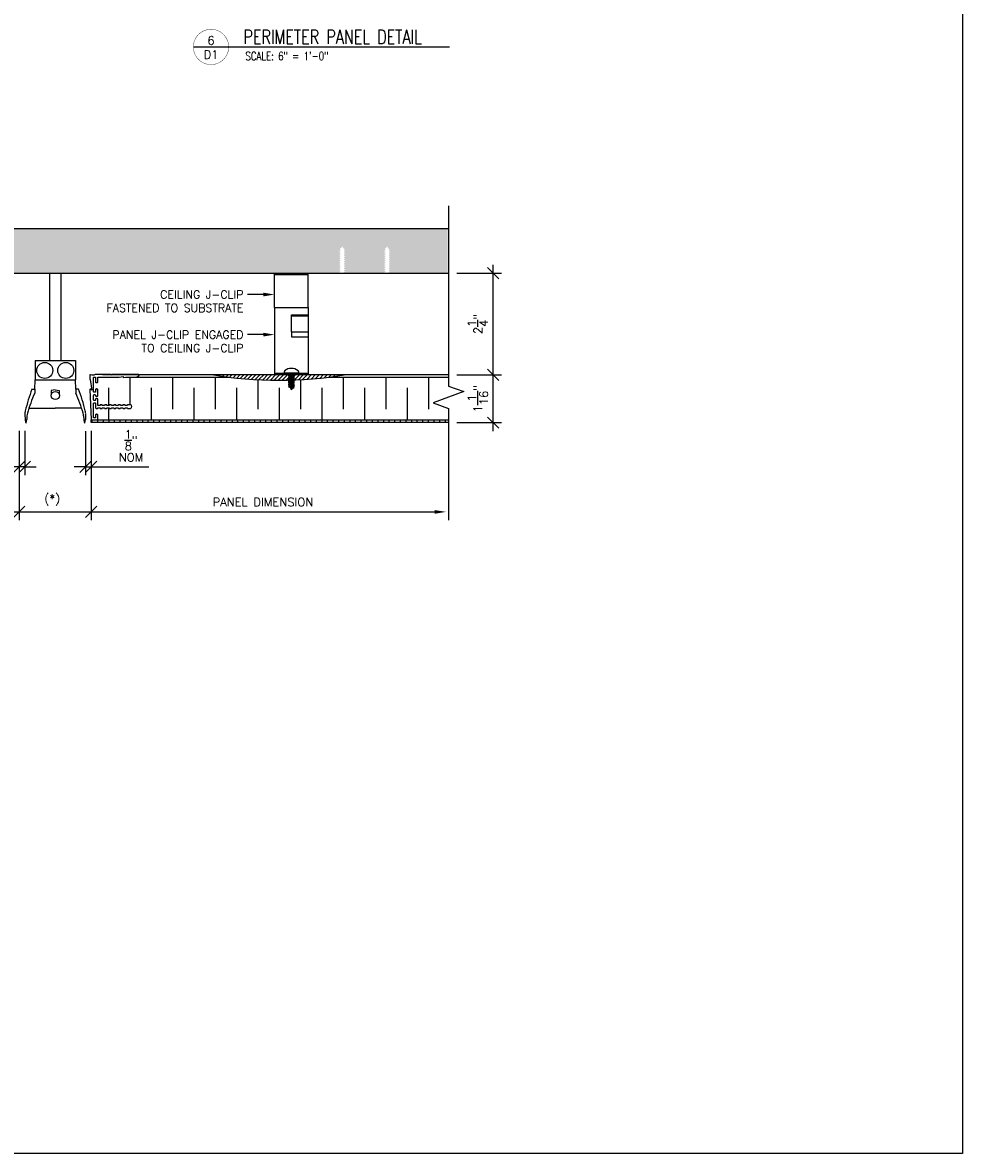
# Model space of a CAD drawing. Header units: inches. Extents: x 0 to 70.2, y 0 to 53.
# Tile 9 of 13: x 49.3 to 70.2, y 0 to 25.2. Entities that reach past the tile are written whole.
import ezdxf
from ezdxf import colors
from ezdxf.entities.mleader import LeaderData, LeaderLine
from ezdxf.enums import TextEntityAlignment as Align
from ezdxf.math import Vec2, Vec3

# ---------------------------------------------------------------- set-up
doc = ezdxf.new("R2010")
doc.units = ezdxf.units.IN
doc.header["$MEASUREMENT"] = 0
for name, color, linetype in [('1-ARCH', 1, 'Continuous'), ('1-DIM', 4, 'Continuous'), ('1-FIXTURES', 1, 'Continuous'), ('1-MOUNT', 155, 'Continuous'), ('1-PANEL', 6, 'Continuous'), ('1-TEXT', 2, 'Continuous'), ('1-TITLE', 4, 'Continuous')]:
    doc.layers.add(name, color=color, linetype=linetype)
doc.layers.add('1-VIEWPORT', color=3, linetype='Continuous', plot=False)
doc.styles.add('TEXT', font='romans.shx')
doc.dimstyles.new('DIM 6-12', dxfattribs={"dimscale": 2, "dimtxt": 0.09375, "dimasz": 0.125, "dimexe": 0.09375, "dimexo": 0.09375, "dimgap": 0.0625, "dimtad": 1, "dimdec": 4, "dimzin": 3, "dimdsep": 46, "dimlunit": 5, "dimtxsty": 'TEXT', "dimblk": 'OBLIQUE', "dimcen": 0.09375, "dimdle": 0.09375, "dimclrd": 256, "dimclre": 4, "dimclrt": 2, "dimadec": 0, "dimazin": 0, "dimtfac": 1, "dimtdec": 4, "dimtmove": 0, "dimatfit": 3, "dimfxl": 1, "dimtfill": 1, "dimtolj": 1, "dimtzin": 0, "dimlwd": -1, "dimlwe": -1, "dimarcsym": 0})

# ---------------------------------------------------------------- blocks, each defined once
blk = doc.blocks.new('_Oblique')
at = {"color": 0, "linetype": 'ByBlock', "lineweight": -2}
blk.add_line((-0.5, -0.5), (0.5, 0.5), dxfattribs=at)
blk = doc.blocks.new('*D40')
at = {"layer": '1-DIM', "color": 4, "transparency": 16777216}
blk.add_line((50.811, 16.112), (50.811, 14.117), dxfattribs=at)
at = {"layer": '1-DIM', "transparency": 16777216}
blk.add_line((50.624, 14.305), (58.476, 14.305), dxfattribs=at)
blk.add_solid([(58.476, 14.346), (58.476, 14.263), (58.726, 14.305)], dxfattribs=at)
at = {"layer": 'Defpoints', "color": 0, "transparency": 16777216}
for p in [(50.811, 16.3), (58.726, 14.305), (58.726, 14.305)]:
    blk.add_point(p, dxfattribs=at)
at = {"layer": '1-DIM', "transparency": 16777216, "xscale": 0.25, "yscale": 0.25, "zscale": 0.25, "rotation": 180}
blk.add_blockref('_Oblique', (50.811, 14.305), dxfattribs=at)
at = {"layer": '1-DIM', "color": 2, "transparency": 16777216, "insert": (54.644, 14.523), "char_height": 0.1875, "attachment_point": 5, "style": 'TEXT', "bg_fill": 3, "box_fill_scale": 1.25, "bg_fill_color": 256, "bg_fill_true_color": 13158600, "bg_fill_transparency": 0}
blk.add_mtext('\\A1;PANEL DIMENSION', dxfattribs=at)
blk = doc.blocks.new('*D41')
at = {"layer": '1-DIM', "transparency": 16777216}
blk.add_line((59.78, 16.109), (59.78, 17.55), dxfattribs=at)
at = {"layer": '1-DIM', "color": 4, "transparency": 16777216}
for p, q in [((58.967, 17.362), (59.967, 17.362)), ((58.967, 16.296), (59.967, 16.296))]:
    blk.add_line(p, q, dxfattribs=at)
at = {"layer": 'Defpoints', "color": 0, "transparency": 16777216}
for p in [(58.78, 17.362), (58.78, 16.296)]:
    blk.add_point(p, dxfattribs=at)
at = {"layer": '1-DIM', "transparency": 16777216, "xscale": 0.25, "yscale": 0.25, "zscale": 0.25}
for p, rotation in [((59.78, 17.362), 90), ((59.78, 16.296), 270)]:
    blk.add_blockref('_Oblique', p, dxfattribs=dict(at, rotation=rotation))
at = {"layer": '1-DIM', "color": 2, "transparency": 16777216, "insert": (59.436, 16.829), "char_height": 0.1875, "attachment_point": 5, "rotation": 90, "style": 'TEXT', "bg_fill": 3, "box_fill_scale": 1.25, "bg_fill_color": 256, "bg_fill_true_color": 13158600, "bg_fill_transparency": 0}
blk.add_mtext('\\A1;1{\\H1.000000x;\\S1/16;}"', dxfattribs=at)
at = {"layer": 'Defpoints', "color": 0, "transparency": 16777216}
blk.add_point((59.78, 17.362), dxfattribs=at)
blk = doc.blocks.new('*D42')
at = {"layer": '1-DIM', "color": 4, "transparency": 16777216}
blk.add_line((49.208, 15.122), (49.208, 14.118), dxfattribs=at)
at = {"layer": '1-DIM', "transparency": 16777216}
blk.add_line((41.49, 14.305), (49.396, 14.305), dxfattribs=at)
blk.add_solid([(41.49, 14.347), (41.49, 14.264), (41.24, 14.305)], dxfattribs=at)
at = {"layer": 'Defpoints', "color": 0, "transparency": 16777216}
for p in [(49.208, 15.31), (41.24, 14.305), (49.208, 14.305)]:
    blk.add_point(p, dxfattribs=at)
at = {"layer": '1-DIM', "transparency": 16777216, "xscale": 0.25, "yscale": 0.25, "zscale": 0.25}
blk.add_blockref('_Oblique', (49.208, 14.305), dxfattribs=at)
at = {"layer": '1-DIM', "color": 2, "transparency": 16777216, "insert": (45.349, 14.524), "char_height": 0.1875, "attachment_point": 5, "style": 'TEXT', "bg_fill": 3, "box_fill_scale": 1.25, "bg_fill_color": 256, "bg_fill_true_color": 13158600, "bg_fill_transparency": 0}
blk.add_mtext('\\A1;PANEL DIMENSION', dxfattribs=at)
blk = doc.blocks.new('*D43')
at = {"layer": '1-DIM', "color": 4, "transparency": 16777216}
blk.add_line((50.811, 14.492), (50.811, 14.493), dxfattribs=at)
at = {"layer": '1-DIM', "transparency": 16777216}
blk.add_line((49.021, 14.305), (50.999, 14.305), dxfattribs=at)
at = {"layer": 'Defpoints', "color": 0, "transparency": 16777216}
for p in [(49.208, 14.305), (50.811, 14.305), (50.811, 14.305)]:
    blk.add_point(p, dxfattribs=at)
at = {"layer": '1-DIM', "transparency": 16777216, "xscale": 0.25, "yscale": 0.25, "zscale": 0.25, "rotation": 180}
blk.add_blockref('_Oblique', (49.208, 14.305), dxfattribs=at)
at = {"layer": '1-DIM', "transparency": 16777216, "xscale": 0.25, "yscale": 0.25, "zscale": 0.25}
blk.add_blockref('_Oblique', (50.811, 14.305), dxfattribs=at)
at = {"layer": '1-DIM', "color": 2, "transparency": 16777216, "insert": (49.944, 14.573), "char_height": 0.1875, "attachment_point": 5, "style": 'TEXT', "bg_fill": 3, "box_fill_scale": 1.25, "bg_fill_color": 256, "bg_fill_true_color": 13158600, "bg_fill_transparency": 0}
blk.add_mtext('\\A1;(*)', dxfattribs=at)
blk = doc.blocks.new('SCREW-1_2')
for p, q in [((-0.156, 0.381), (-0.156, 0.413)), ((0.148, 0.373), (-0.148, 0.373)), ((-0.042, 0.368), (-0.072, 0.364)), ((-0.072, 0.364), (-0.042, 0.348)), ((-0.072, 0.364), (0.072, 0.336)), ((-0.042, 0.327), (-0.072, 0.322)), ((-0.072, 0.322), (-0.042, 0.306)), ((-0.072, 0.322), (0.072, 0.295)), ((-0.042, 0.285), (-0.072, 0.281)), ((-0.072, 0.281), (-0.042, 0.265)), ((-0.072, 0.281), (0.072, 0.253)), ((-0.042, 0.373), (-0.042, 0.368)), ((0.042, 0.352), (-0.042, 0.368)), ((-0.042, 0.348), (-0.042, 0.327)), ((-0.042, 0.348), (0.042, 0.332)), ((0.042, 0.311), (-0.042, 0.327)), ((-0.042, 0.306), (-0.042, 0.285)), ((-0.042, 0.306), (0.042, 0.29)), ((0.042, 0.27), (-0.042, 0.285)), ((-0.042, 0.265), (-0.042, 0.244)), ((-0.042, 0.265), (0.042, 0.249)), ((0.042, 0.373), (0.042, 0.352)), ((0.072, 0.336), (0.042, 0.352)), ((0.042, 0.332), (0.072, 0.336)), ((0.042, 0.332), (0.042, 0.311)), ((0.072, 0.295), (0.042, 0.311)), ((0.042, 0.29), (0.072, 0.295)), ((0.042, 0.29), (0.042, 0.27)), ((0.072, 0.253), (0.042, 0.27)), ((0.042, 0.249), (0.072, 0.253)), ((0.156, 0.413), (0.156, 0.381)), ((-0.042, 0.244), (-0.072, 0.24)), ((-0.072, 0.24), (-0.042, 0.223)), ((-0.072, 0.24), (0.072, 0.212)), ((-0.042, 0.203), (-0.072, 0.198)), ((-0.072, 0.198), (-0.042, 0.182)), ((-0.072, 0.198), (0.072, 0.171)), ((-0.042, 0.161), (-0.072, 0.157)), ((-0.072, 0.157), (-0.042, 0.141)), ((-0.072, 0.157), (0.072, 0.129)), ((-0.042, 0.12), (-0.072, 0.115)), ((-0.072, 0.115), (-0.042, 0.099)), ((-0.072, 0.115), (0.072, 0.088)), ((-0.034, 0.077), (-0.065, 0.072)), ((-0.034, 0.056), (-0.065, 0.072)), ((0.059, 0.049), (-0.065, 0.072)), ((0.042, 0.228), (-0.042, 0.244)), ((-0.042, 0.223), (-0.042, 0.203)), ((-0.042, 0.223), (0.042, 0.207)), ((0.042, 0.187), (-0.042, 0.203)), ((-0.042, 0.182), (-0.042, 0.161)), ((-0.042, 0.182), (0.042, 0.166)), ((0.042, 0.145), (-0.042, 0.161)), ((-0.042, 0.141), (-0.042, 0.12)), ((-0.042, 0.141), (0.042, 0.125)), ((0.042, 0.104), (-0.042, 0.12)), ((-0.042, 0.099), (-0.042, 0.094)), ((-0.042, 0.099), (0.042, 0.083)), ((-0.042, 0.094), (-0.034, 0.077)), ((-0.034, 0.077), (0.029, 0.065)), ((0.029, 0.044), (-0.034, 0.056)), ((-0.024, 0.054), (0, 0)), ((0.02, 0.046), (0, 0)), ((0.029, 0.065), (0.037, 0.084)), ((0.059, 0.049), (0.029, 0.065)), ((0.029, 0.044), (0.059, 0.049)), ((0.042, 0.249), (0.042, 0.228)), ((0.072, 0.212), (0.042, 0.228)), ((0.042, 0.207), (0.072, 0.212)), ((0.042, 0.207), (0.042, 0.187)), ((0.072, 0.171), (0.042, 0.187)), ((0.042, 0.166), (0.072, 0.171)), ((0.042, 0.166), (0.042, 0.145)), ((0.072, 0.129), (0.042, 0.145)), ((0.042, 0.125), (0.072, 0.129)), ((0.042, 0.125), (0.042, 0.104)), ((0.072, 0.088), (0.042, 0.104)), ((0.042, 0.083), (0.072, 0.088))]:
    blk.add_line(p, q)
for centre, radius, start, end in [((-0.141, 0.413), 0.0156, 131.6968, 180), ((-0.148, 0.381), 0.00781, 180, 270), ((0, 0.255), 0.227, 48.3032, 131.6968), ((0.148, 0.381), 0.00781, 270, 0), ((0.141, 0.413), 0.0156, 0, 48.3032)]:
    blk.add_arc(centre, radius, start, end)
blk = doc.blocks.new('A-6415')
at = {"layer": '1-PANEL', "color": 7}
blk.add_lwpolyline([(-0.076, 0.983), (-0.076, 0.903, 0.042545), (-0.074, 0.883), (-0.034, 0.653), (-0.058, 0.673, 0.649268), (-0.075, 0.665), (-0.05, 0.004, 0.404141), (-0.046, 0), (0.092, 0, 0.414214), (0.096, 0.004), (0.096, 0.102, 0.414214), (0.076, 0.121), (0.066, 0.121, 0.414214), (0.046, 0.102), (0.046, 0.05, -0.414214), (0.036, 0.04), (0.015, 0.04, -0.414214), (0.005, 0.05), (0.005, 0.361, -0.414214), (0.015, 0.371), (0.036, 0.371, -0.414214), (0.046, 0.361), (0.046, 0.27, 0.414214), (0.066, 0.25), (0.086, 0.25, 0.414214), (0.096, 0.26), (0.096, 0.265), (0.146, 0.265), (0.146, 0.26, 0.414214), (0.156, 0.25), (0.186, 0.25, 0.414214), (0.196, 0.26), (0.196, 0.265), (0.246, 0.265), (0.246, 0.26, 0.414214), (0.256, 0.25), (0.286, 0.25, 0.414214), (0.296, 0.26), (0.296, 0.265), (0.346, 0.265), (0.346, 0.26, 0.414214), (0.356, 0.25), (0.386, 0.25, 0.414214), (0.396, 0.26), (0.396, 0.265), (0.446, 0.265), (0.446, 0.26, 0.414214), (0.456, 0.25), (0.486, 0.25, 0.414214), (0.496, 0.26), (0.496, 0.265), (0.546, 0.265), (0.546, 0.26, 0.414214), (0.556, 0.25), (0.586, 0.25, 0.414214), (0.596, 0.26), (0.596, 0.265), (0.646, 0.265), (0.646, 0.26, 0.414214), (0.656, 0.25), (0.686, 0.25, 0.414214), (0.696, 0.26), (0.696, 0.265), (0.746, 0.265), (0.746, 0.26, 0.414214), (0.756, 0.25), (0.806, 0.25, 1), (0.806, 0.33), (0.796, 0.33), (0.756, 0.33, 0.414214), (0.746, 0.32), (0.746, 0.315), (0.696, 0.315), (0.696, 0.32, 0.414214), (0.686, 0.33), (0.656, 0.33, 0.414214), (0.646, 0.32), (0.646, 0.315), (0.596, 0.315), (0.596, 0.32, 0.414214), (0.586, 0.33), (0.556, 0.33, 0.414214), (0.546, 0.32), (0.546, 0.315), (0.496, 0.315), (0.496, 0.32, 0.414214), (0.486, 0.33), (0.456, 0.33, 0.414214), (0.446, 0.32), (0.446, 0.315), (0.396, 0.315), (0.396, 0.32, 0.414214), (0.386, 0.33), (0.356, 0.33, 0.414214), (0.346, 0.32), (0.346, 0.315), (0.296, 0.315), (0.296, 0.32, 0.414214), (0.286, 0.33), (0.256, 0.33, 0.414214), (0.246, 0.32), (0.246, 0.315), (0.196, 0.315), (0.196, 0.32, 0.414214), (0.186, 0.33), (0.156, 0.33, 0.414214), (0.146, 0.32), (0.146, 0.315), (0.096, 0.315), (0.096, 0.45, 0.414214), (0.076, 0.47), (0.066, 0.47, 0.414214), (0.046, 0.45), (0.046, 0.441, -0.414214), (0.026, 0.421), (0.025, 0.421, -0.414214), (0.005, 0.441), (0.005, 0.537, -0.414214), (0.025, 0.557), (0.026, 0.557, -0.414214), (0.046, 0.537), (0.046, 0.537, 0.414214), (0.066, 0.517), (0.076, 0.517, 0.414214), (0.096, 0.537), (0.096, 0.658, 0.414214), (0.076, 0.678), (0.066, 0.678, 0.414214), (0.046, 0.658), (0.046, 0.617, -0.414214), (0.036, 0.607), (0.015, 0.607, -0.414214), (0.005, 0.617), (0.005, 0.928, -0.414214), (0.015, 0.938), (0.036, 0.938, -0.414214), (0.046, 0.928), (0.046, 0.836, 0.414214), (0.066, 0.817), (0.076, 0.817, 0.414214), (0.096, 0.836), (0.096, 0.938), (0.569, 0.938), (0.654, 0.953), (0.654, 0.928), (0.71, 0.938), (0.937, 0.938, 0.260471), (1.003, 0.979, 0.571437), (0.994, 0.993), (0.407, 0.993), (0.397, 0.983), (0.387, 0.993), (0.036, 0.993, 0.297749), (0.013, 0.978), (-0.037, 0.978), (-0.061, 0.992, 0.57735)], format="xyb", close=True, dxfattribs=at)
blk = doc.blocks.new('*D37')
at = {"layer": '1-DIM', "color": 4, "transparency": 16777216}
for p, q in [((50.686, 16.109), (50.686, 15.121)), ((50.811, 16.109), (50.811, 15.121))]:
    blk.add_line(p, q, dxfattribs=at)
at = {"layer": '1-DIM', "transparency": 16777216}
for p, q in [((50.686, 15.309), (50.436, 15.309)), ((50.686, 15.309), (50.811, 15.309)), ((50.811, 15.309), (52.097, 15.309))]:
    blk.add_line(p, q, dxfattribs=at)
at = {"layer": 'Defpoints', "color": 0, "transparency": 16777216}
for p in [(50.686, 16.296), (50.811, 16.296), (50.811, 15.309)]:
    blk.add_point(p, dxfattribs=at)
at = {"layer": '1-DIM', "transparency": 16777216, "xscale": 0.25, "yscale": 0.25, "zscale": 0.25}
blk.add_blockref('_Oblique', (50.686, 15.309), dxfattribs=at)
at = {"layer": '1-DIM', "transparency": 16777216, "xscale": 0.25, "yscale": 0.25, "zscale": 0.25, "rotation": 180}
blk.add_blockref('_Oblique', (50.811, 15.309), dxfattribs=at)
at = {"layer": '1-DIM', "color": 2, "transparency": 16777216, "insert": (51.704, 15.778), "char_height": 0.1875, "attachment_point": 5, "style": 'TEXT', "bg_fill": 3, "box_fill_scale": 1.25, "bg_fill_color": 256, "bg_fill_true_color": 13158600, "bg_fill_transparency": 0}
blk.add_mtext('\\A1;{\\H1.000000x;\\S1/8;}"\\PNOM', dxfattribs=at)
blk = doc.blocks.new('*D38')
at = {"layer": '1-DIM', "transparency": 16777216}
blk.add_line((59.78, 17.175), (59.78, 19.816), dxfattribs=at)
at = {"layer": '1-DIM', "color": 4, "transparency": 16777216}
for p, q in [((58.967, 19.628), (59.967, 19.628)), ((58.967, 17.362), (59.967, 17.362))]:
    blk.add_line(p, q, dxfattribs=at)
at = {"layer": 'Defpoints', "color": 0, "transparency": 16777216}
for p in [(58.78, 19.628), (59.78, 19.628), (58.78, 17.362)]:
    blk.add_point(p, dxfattribs=at)
at = {"layer": '1-DIM', "transparency": 16777216, "xscale": 0.25, "yscale": 0.25, "zscale": 0.25}
for p, rotation in [((59.78, 19.628), 90), ((59.78, 17.362), 270)]:
    blk.add_blockref('_Oblique', p, dxfattribs=dict(at, rotation=rotation))
at = {"layer": '1-DIM', "color": 2, "transparency": 16777216, "insert": (59.436, 18.495), "char_height": 0.1875, "attachment_point": 5, "rotation": 90, "style": 'TEXT', "bg_fill": 3, "box_fill_scale": 1.25, "bg_fill_color": 256, "bg_fill_true_color": 13158600, "bg_fill_transparency": 0}
blk.add_mtext('\\A1;2{\\H1.000000x;\\S1/4;}"', dxfattribs=at)
blk = doc.blocks.new('*D39')
at = {"layer": '1-DIM', "color": 4, "transparency": 16777216}
for p, q in [((49.208, 16.11), (49.208, 15.122)), ((49.333, 16.11), (49.333, 15.122))]:
    blk.add_line(p, q, dxfattribs=at)
at = {"layer": '1-DIM', "transparency": 16777216}
for p, q in [((49.208, 15.31), (47.922, 15.31)), ((49.333, 15.31), (49.208, 15.31)), ((49.333, 15.31), (49.583, 15.31))]:
    blk.add_line(p, q, dxfattribs=at)
at = {"layer": 'Defpoints', "color": 0, "transparency": 16777216}
for p in [(49.208, 16.297), (49.333, 16.297), (49.208, 15.31)]:
    blk.add_point(p, dxfattribs=at)
at = {"layer": '1-DIM', "transparency": 16777216, "xscale": 0.25, "yscale": 0.25, "zscale": 0.25}
blk.add_blockref('_Oblique', (49.208, 15.31), dxfattribs=at)
at = {"layer": '1-DIM', "transparency": 16777216, "xscale": 0.25, "yscale": 0.25, "zscale": 0.25, "rotation": 180}
blk.add_blockref('_Oblique', (49.333, 15.31), dxfattribs=at)
at = {"layer": '1-DIM', "color": 2, "transparency": 16777216, "insert": (48.315, 15.778), "char_height": 0.1875, "attachment_point": 5, "style": 'TEXT', "bg_fill": 3, "box_fill_scale": 1.25, "bg_fill_color": 256, "bg_fill_true_color": 13158600, "bg_fill_transparency": 0}
blk.add_mtext('\\A1;{\\H1.000000x;\\S1/8;}"\\PNOM', dxfattribs=at)
blk = doc.blocks.new('*U19')
at = {"layer": '1-TITLE', "const_width": 0.00651}
blk.add_lwpolyline([(0, 0, 1), (0.628, 0, 0.414214), (0.314, 0.314, 0.414214), (0, 0, 2.926408)], format="xyb", dxfattribs=at)
at = {"layer": '1-TITLE', "const_width": 0.02}
blk.add_lwpolyline([(0, 0), (4.559, 0)], dxfattribs=at)
at = {"layer": '1-TEXT', "style": 'TEXT'}
for tag, p in [('DETAIL#', (0.301, 0.094)), ('SHEET#', (0.306, -0.207))]:
    blk.add_attdef(tag, text='', height=0.125, dxfattribs=at).set_placement(p, align=Align.CENTER)
at = {"layer": '1-TEXT', "color": 2, "style": 'TEXT'}
blk.add_attdef('VIEWNAME', (0.89, 0.061), '', height=0.25, dxfattribs=at)
at = {"layer": '1-TEXT', "style": 'TEXT'}
for tag, p in [('NOTE1', (0.926, -0.281)), ('NOTE2', (0.926, -0.463)), ('NOTE3', (0.926, -0.655)), ('NOTE4', (0.926, -0.832))]:
    blk.add_attdef(tag, p, '', height=0.125, dxfattribs=at)

msp = doc.modelspace()

# ---------------------------------------------------------------- hatches: boundary and pattern name
at = {"layer": '1-ARCH'}
h = msp.add_hatch(dxfattribs=at)
h.set_pattern_fill('AR-SAND', color=8, scale=0.1, style=0)
h.set_pattern_definition([(37.5, (-60.85448, 2.08588), (-0.00629934, 0.19268238), [0, -0.152, 0, -0.17, 0, -0.1625]), (7.5, (-60.85448, 2.08588), (0.17697767, 0.2822146), [0, -0.082, 0, -0.137, 0, -0.0525]), (327.5, (-60.97748, 2.08588), (0.31141419, 0.0005659), [0, -0.05, 0, -0.18, 0, -0.235]), (317.5, (-60.97748, 2.08588), (0.30061266, 0.08776756), [0, -0.025, 0, -0.118, 0, -0.135])])
h.paths.add_polyline_path([(58.76167, 20.62367), (41.20818, 20.62367), (41.20818, 19.62367), (42.54346, 19.62367), (42.56873, 19.63706), (42.56873, 19.65777), (42.53821, 19.66231), (42.56873, 19.67848), (42.56873, 19.69919), (42.53821, 19.70373), (42.56873, 19.7199), (42.56873, 19.74061), (42.53821, 19.74515), (42.56873, 19.76132), (42.56873, 19.78204), (42.53821, 19.78658), (42.56873, 19.80275), (42.56873, 19.82346), (42.53821, 19.828), (42.56873, 19.84417), (42.56873, 19.86488), (42.53821, 19.86942), (42.56873, 19.88559), (42.56873, 19.9063), (42.53821, 19.91084), (42.56873, 19.92701), (42.56873, 19.94773), (42.53821, 19.95227), (42.56873, 19.96844), (42.56873, 19.98915), (42.53821, 19.99369), (42.56873, 20.00986), (42.56873, 20.03057), (42.53821, 20.03511), (42.56873, 20.05128), (42.56873, 20.07199), (42.53821, 20.07653), (42.56873, 20.0927), (42.56873, 20.11341), (42.53821, 20.11795), (42.56561, 20.13247), (42.57621, 20.15626), (42.5457, 20.1608), (42.5883, 20.18338), (42.61052, 20.23322), (42.62956, 20.1905), (42.66997, 20.18449), (42.63945, 20.16831), (42.64726, 20.15081), (42.68283, 20.14551), (42.65231, 20.12934), (42.65231, 20.10863), (42.68283, 20.10409), (42.65231, 20.08792), (42.65231, 20.06721), (42.68283, 20.06267), (42.65231, 20.0465), (42.65231, 20.02579), (42.68283, 20.02125), (42.65231, 20.00508), (42.65231, 19.98436), (42.68283, 19.97982), (42.65231, 19.96365), (42.65231, 19.94294), (42.68283, 19.9384), (42.65231, 19.92223), (42.65231, 19.90152), (42.68283, 19.89698), (42.65231, 19.88081), (42.65231, 19.8601), (42.68283, 19.85556), (42.65231, 19.83939), (42.65231, 19.81867), (42.68283, 19.81413), (42.65231, 19.79796), (42.65231, 19.77725), (42.68283, 19.77271), (42.65231, 19.75654), (42.65231, 19.73583), (42.68283, 19.73129), (42.65231, 19.71512), (42.65231, 19.69441), (42.68283, 19.68987), (42.65231, 19.6737), (42.65231, 19.65299), (42.68283, 19.64845), (42.65231, 19.63227), (42.65231, 19.62367), (43.54346, 19.62367), (43.56873, 19.63706), (43.56873, 19.65777), (43.53821, 19.66231), (43.56873, 19.67848), (43.56873, 19.69919), (43.53821, 19.70373), (43.56873, 19.7199), (43.56873, 19.74061), (43.53821, 19.74515), (43.56873, 19.76132), (43.56873, 19.78204), (43.53821, 19.78658), (43.56873, 19.80275), (43.56873, 19.82346), (43.53821, 19.828), (43.56873, 19.84417), (43.56873, 19.86488), (43.53821, 19.86942), (43.56873, 19.88559), (43.56873, 19.9063), (43.53821, 19.91084), (43.56873, 19.92701), (43.56873, 19.94773), (43.53821, 19.95227), (43.56873, 19.96844), (43.56873, 19.98915), (43.53821, 19.99369), (43.56873, 20.00986), (43.56873, 20.03057), (43.53821, 20.03511), (43.56873, 20.05128), (43.56873, 20.07199), (43.53821, 20.07653), (43.56873, 20.0927), (43.56873, 20.11341), (43.53821, 20.11795), (43.56561, 20.13247), (43.57621, 20.15626), (43.5457, 20.1608), (43.5883, 20.18338), (43.61052, 20.23322), (43.62956, 20.1905), (43.66997, 20.18449), (43.63945, 20.16831), (43.64726, 20.15081), (43.68283, 20.14551), (43.65231, 20.12934), (43.65231, 20.10863), (43.68283, 20.10409), (43.65231, 20.08792), (43.65231, 20.06721), (43.68283, 20.06267), (43.65231, 20.0465), (43.65231, 20.02579), (43.68283, 20.02125), (43.65231, 20.00508), (43.65231, 19.98436), (43.68283, 19.97982), (43.65231, 19.96365), (43.65231, 19.94294), (43.68283, 19.9384), (43.65231, 19.92223), (43.65231, 19.90152), (43.68283, 19.89698), (43.65231, 19.88081), (43.65231, 19.8601), (43.68283, 19.85556), (43.65231, 19.83939), (43.65231, 19.81867), (43.68283, 19.81413), (43.65231, 19.79796), (43.65231, 19.77725), (43.68283, 19.77271), (43.65231, 19.75654), (43.65231, 19.73583), (43.68283, 19.73129), (43.65231, 19.71512), (43.65231, 19.69441), (43.68283, 19.68987), (43.65231, 19.6737), (43.65231, 19.65299), (43.68283, 19.64845), (43.65231, 19.63227), (43.65231, 19.62367), (43.98552, 19.62367), (56.37103, 19.62367), (56.37103, 19.63227), (56.34052, 19.64845), (56.37103, 19.65299), (56.37103, 19.6737), (56.34052, 19.68987), (56.37103, 19.69441), (56.37103, 19.71512), (56.34052, 19.73129), (56.37103, 19.73583), (56.37103, 19.75654), (56.34052, 19.77271), (56.37103, 19.77725), (56.37103, 19.79796), (56.34052, 19.81413), (56.37103, 19.81867), (56.37103, 19.83939), (56.34052, 19.85556), (56.37103, 19.8601), (56.37103, 19.88081), (56.34052, 19.89698), (56.37103, 19.90152), (56.37103, 19.92223), (56.34052, 19.9384), (56.37103, 19.94294), (56.37103, 19.96365), (56.34052, 19.97982), (56.37103, 19.98436), (56.37103, 20.00508), (56.34052, 20.02125), (56.37103, 20.02579), (56.37103, 20.0465), (56.34052, 20.06267), (56.37103, 20.06721), (56.37103, 20.08792), (56.34052, 20.10409), (56.37103, 20.10863), (56.37103, 20.12934), (56.34052, 20.14551), (56.37609, 20.15081), (56.38389, 20.16831), (56.35337, 20.18449), (56.39378, 20.1905), (56.41283, 20.23322), (56.43504, 20.18338), (56.47765, 20.1608), (56.44713, 20.15626), (56.45773, 20.13247), (56.48513, 20.11795), (56.45462, 20.11341), (56.45462, 20.0927), (56.48513, 20.07653), (56.45462, 20.07199), (56.45462, 20.05128), (56.48513, 20.03511), (56.45462, 20.03057), (56.45462, 20.00986), (56.48513, 19.99369), (56.45462, 19.98915), (56.45462, 19.96844), (56.48513, 19.95227), (56.45462, 19.94773), (56.45462, 19.92701), (56.48513, 19.91084), (56.45462, 19.9063), (56.45462, 19.88559), (56.48513, 19.86942), (56.45462, 19.86488), (56.45462, 19.84417), (56.48513, 19.828), (56.45462, 19.82346), (56.45462, 19.80275), (56.48513, 19.78658), (56.45462, 19.78204), (56.45462, 19.76132), (56.48513, 19.74515), (56.45462, 19.74061), (56.45462, 19.7199), (56.48513, 19.70373), (56.45462, 19.69919), (56.45462, 19.67848), (56.48513, 19.66231), (56.45462, 19.65777), (56.45462, 19.63706), (56.47989, 19.62367), (57.37103, 19.62367), (57.37103, 19.63227), (57.34052, 19.64845), (57.37103, 19.65299), (57.37103, 19.6737), (57.34052, 19.68987), (57.37103, 19.69441), (57.37103, 19.71512), (57.34052, 19.73129), (57.37103, 19.73583), (57.37103, 19.75654), (57.34052, 19.77271), (57.37103, 19.77725), (57.37103, 19.79796), (57.34052, 19.81413), (57.37103, 19.81867), (57.37103, 19.83939), (57.34052, 19.85556), (57.37103, 19.8601), (57.37103, 19.88081), (57.34052, 19.89698), (57.37103, 19.90152), (57.37103, 19.92223), (57.34052, 19.9384), (57.37103, 19.94294), (57.37103, 19.96365), (57.34052, 19.97982), (57.37103, 19.98436), (57.37103, 20.00508), (57.34052, 20.02125), (57.37103, 20.02579), (57.37103, 20.0465), (57.34052, 20.06267), (57.37103, 20.06721), (57.37103, 20.08792), (57.34052, 20.10409), (57.37103, 20.10863), (57.37103, 20.12934), (57.34052, 20.14551), (57.37609, 20.15081), (57.38389, 20.16831), (57.35337, 20.18449), (57.39378, 20.1905), (57.41283, 20.23322), (57.43504, 20.18338), (57.47765, 20.1608), (57.44713, 20.15626), (57.45773, 20.13247), (57.48513, 20.11795), (57.45462, 20.11341), (57.45462, 20.0927), (57.48513, 20.07653), (57.45462, 20.07199), (57.45462, 20.05128), (57.48513, 20.03511), (57.45462, 20.03057), (57.45462, 20.00986), (57.48513, 19.99369), (57.45462, 19.98915), (57.45462, 19.96844), (57.48513, 19.95227), (57.45462, 19.94773), (57.45462, 19.92701), (57.48513, 19.91084), (57.45462, 19.9063), (57.45462, 19.88559), (57.48513, 19.86942), (57.45462, 19.86488), (57.45462, 19.84417), (57.48513, 19.828), (57.45462, 19.82346), (57.45462, 19.80275), (57.48513, 19.78658), (57.45462, 19.78204), (57.45462, 19.76132), (57.48513, 19.74515), (57.45462, 19.74061), (57.45462, 19.7199), (57.48513, 19.70373), (57.45462, 19.69919), (57.45462, 19.67848), (57.48513, 19.66231), (57.45462, 19.65777), (57.45462, 19.63706), (57.47989, 19.62367), (57.91283, 19.62367), (58.76167, 19.62367)])
at = {"layer": '1-MOUNT'}
h = msp.add_hatch(dxfattribs=at)
h.set_pattern_fill('ANSI31', color=256, scale=0.5, style=0)
h.set_pattern_definition([(45, (106.5476, 0.30378), (-0.044194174, 0.044194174), [])])
h.paths.add_polyline_path([(56.5476, 17.36628), (56.0476, 17.36628), (56.0476, 17.29662, 0.01392902)])
h.paths.add_polyline_path([(56.0476, 17.29662), (56.0476, 17.36628), (55.0476, 17.36628), (55.0476, 17.24128, 0.02764954)])
h.paths.add_polyline_path([(55.0476, 17.24128), (55.0476, 17.36628), (54.0476, 17.36628), (54.0476, 17.29662, 0.02764954)])
h.paths.add_polyline_path([(54.0476, 17.29662), (54.0476, 17.36628), (53.5476, 17.36628, 0.01392902)])

# ---------------------------------------------------------------- linework, layer by layer
for p, q in [((54.90339, 17.36626), (55.65339, 17.36626)), ((49.35473, 16.29152), (49.35748, 16.28351)), ((49.36023, 16.29152), (49.35748, 16.28351))]:
    msp.add_line(p, q)
at = {"layer": '1-ARCH'}
msp.add_line((41.23951, 20.62439), (58.7799, 20.62439), dxfattribs=at)
at = {"layer": '1-FIXTURES'}
for p, q in [((49.8847, 19.62842), (49.8847, 17.68004)), ((50.13865, 19.62842), (50.13865, 17.68004)), ((49.56167, 17.68004), (49.56167, 17.25198)), ((49.56167, 17.68004), (50.46167, 17.68004)), ((50.46167, 17.68004), (50.46167, 17.25198)), ((49.55273, 17.04225), (49.56167, 17.25198)), ((49.56167, 17.25198), (50.46167, 17.25198)), ((50.47061, 17.04225), (50.46167, 17.25198)), ((49.49091, 17.04225), (49.55273, 17.04225)), ((49.55273, 17.04225), (49.55273, 16.95349)), ((50.01167, 17.02861), (49.92186, 17.01461)), ((49.92186, 17.01461), (49.92186, 16.91655)), ((50.01167, 17.02861), (50.10149, 17.01461)), ((50.10149, 17.01461), (50.10149, 16.91655)), ((50.53243, 17.04225), (50.47061, 17.04225)), ((50.47061, 17.04225), (50.47061, 16.95349)), ((49.3337, 16.47473), (49.34067, 16.36225)), ((49.37944, 16.44517), (49.3743, 16.36225)), ((49.42606, 16.62097), (50.01167, 16.62097)), ((50.59729, 16.62097), (50.01167, 16.62097))]:
    msp.add_line(p, q, dxfattribs=at)
for centre, radius in [((49.77791, 17.46025), 0.17747), ((50.24544, 17.46025), 0.17747), ((50.01167, 16.90174), 0.09103)]:
    msp.add_circle(centre, radius, dxfattribs=at)
for centre, radius, start, end in [((54.59616, 15.20242), 5.42664, 160.181875, 165.526985), ((53.04438, 15.43294), 3.80837, 156.467714, 163.662051), ((46.97896, 15.43294), 3.80837, 16.337949, 23.532286), ((45.42719, 15.20242), 5.42664, 14.473015, 19.818125), ((49.60239, 16.49139), 0.26921, 165.526985, 183.54816), ((49.64813, 16.42851), 0.26921, 163.662051, 176.45184), ((50.37521, 16.42851), 0.26921, 3.54816, 16.337949), ((50.42095, 16.49139), 0.26921, 356.45184, 14.473015), ((49.60937, 16.37891), 0.26921, 183.54816, 198.942081), ((49.1056, 16.37891), 0.26921, 341.057919, 356.45184)]:
    msp.add_arc(centre, radius, start, end, dxfattribs=at)
at = {"layer": '1-MOUNT'}
for p, q in [((54.90339, 18.86626), (54.90339, 19.62842)), ((54.90339, 19.59644), (55.65339, 19.59644)), ((55.65339, 18.86626), (55.65339, 19.62842)), ((54.90339, 18.86626), (54.90339, 17.36626)), ((54.90339, 18.86626), (55.65339, 18.86626)), ((55.27839, 18.70156), (55.65339, 18.70156)), ((55.27839, 18.32272), (55.27839, 18.70156)), ((55.27839, 18.70156), (55.65339, 18.70156)), ((55.27839, 18.67947), (55.65339, 18.67947)), ((55.65339, 18.86626), (55.65339, 17.36626)), ((55.27839, 18.32272), (55.65339, 18.32272)), ((55.27839, 18.32272), (55.27839, 18.21002)), ((55.27839, 18.32272), (55.65339, 18.32272)), ((55.27839, 18.21002), (55.65339, 18.21002)), ((54.90339, 17.39751), (55.65339, 17.39751)), ((55.18464, 17.39755), (55.18464, 17.3663)), ((55.37214, 17.39755), (55.37214, 17.3663))]:
    msp.add_line(p, q, dxfattribs=at)
msp.add_arc((54.99865, 26.30378), 9.0625, 260.472717, 279.527283, dxfattribs=at)
at = {"layer": '1-PANEL', "color": 8}
for p, q in [((51.67769, 17.31048), (51.67769, 16.69387)), ((52.6293, 17.31048), (52.6293, 16.59678)), ((53.5809, 17.31048), (53.5809, 16.59678)), ((54.53251, 17.25328), (54.53251, 16.59678)), ((55.48412, 17.25429), (55.48412, 16.59678)), ((56.43573, 17.31048), (56.43573, 16.59678)), ((57.38734, 17.31048), (57.38734, 16.59678)), ((58.33895, 17.31048), (58.33895, 16.59678)), ((51.20188, 17.07258), (51.20188, 16.67865)), ((51.67769, 16.61271), (51.67769, 16.59678))]:
    msp.add_line(p, q, dxfattribs=at)
at = {"layer": '1-PANEL'}
msp.add_line((51.79631, 17.31048), (53.88085, 17.31048), dxfattribs=at)
at = {"layer": '1-VIEWPORT'}
msp.add_lwpolyline([(11, 46), (70.24281, 46), (70.24281, 0), (11, 0)], close=True, dxfattribs=at)

# ---------------------------------------------------------------- block references
at = {"layer": '1-MOUNT'}
msp.add_blockref('SCREW-1_2', (55.27839, 17.02439), dxfattribs=at)
at = {"layer": '1-TITLE'}
ref = msp.add_blockref('*U19', (53.09216, 24.67339), dxfattribs=dict(at, xscale=1.254172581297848, yscale=1.254172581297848, zscale=1.254172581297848))
ref.add_attrib('VIEWNAME', 'PERIMETER PANEL DETAIL', (54.2085, 24.74255), dxfattribs={"color": 2, "height": 0.312495, "style": 'TEXT', "width": 0.75})
ref.add_attrib('DETAIL#', '6', dxfattribs={"color": 2, "height": 0.1875, "style": 'TEXT'}).set_placement((53.48625, 24.81716), align=Align.MIDDLE_CENTER)
ref.add_attrib('SHEET#', 'D1', dxfattribs={"color": 2, "height": 0.1875, "style": 'TEXT'}).set_placement((53.48625, 24.50361), align=Align.MIDDLE_CENTER)
ref.add_attrib('NOTE1', 'SCALE: 6" = 1\'-0"', dxfattribs={"color": 2, "height": 0.1875, "style": 'TEXT', "width": 0.75}).set_placement((54.2537, 24.3214), align=Align.BOTTOM_LEFT)

# ---------------------------------------------------------------- leaders
at = {"layer": '1-TEXT'}
ml = msp.add_multileader_mtext('Standard', dxfattribs=at)
ml.set_content('CEILING J-CLIP \\PFASTENED TO SUBSTRATE', color=256, style='TEXT')
ml.set_leader_properties(color=4, linetype='ByLayer', lineweight=-1)
ml.build(insert=Vec2(0, 0))
ml.multileader.update_dxf_attribs({"dogleg_length": 0.36, "arrow_head_size": 0.25})
ctx = ml.context
ctx.base_point, ctx.char_height, ctx.arrow_head_size, ctx.landing_gap_size, ctx.plane_origin = Vec3(50.69133, 19.15275), 0.18, 0.25, 0.09, Vec3(55.39386, 17.98661)
ctx.text_align_type = 2
notes = []
notes.append((ctx, [(0, (1, 1, 0), (54.39793, 19.15275), (-1, 0), 0.09803, [(0, [(54.90339, 19.15275)], 0, [])])]))
ctx.mtext.insert, ctx.mtext.width, ctx.mtext.alignment, ctx.mtext.flow_direction = Vec3(54.20991, 19.24275), 3.5204687, 3, 5
ml = msp.add_multileader_mtext('Standard', dxfattribs=at)
ml.set_content('PANEL J-CLIP ENGAGED\\PTO CEILING J-CLIP', color=256, style='TEXT')
ml.set_leader_properties(color=4, linetype='ByLayer', lineweight=-1)
ml.build(insert=Vec2(0, 0))
ml.multileader.update_dxf_attribs({"dogleg_length": 0.36, "arrow_head_size": 0.25})
ctx = ml.context
ctx.base_point, ctx.char_height, ctx.arrow_head_size, ctx.landing_gap_size, ctx.plane_origin = Vec3(50.84562, 18.25761), 0.18, 0.25, 0.09, Vec3(55.39386, 17.09147)
ctx.text_align_type = 2
notes.append((ctx, [(0, (1, 1, 0), (54.39793, 18.25761), (-1, 0), 0.09803, [(0, [(54.90339, 18.25761)], 0, [])])]))
ctx.mtext.insert, ctx.mtext.width, ctx.mtext.alignment, ctx.mtext.flow_direction = Vec3(54.20991, 18.34761), 3.5204687, 3, 5
for ctx, leaders in notes:
    for number, flags, end, landing, length, lines in leaders:
        leader = LeaderData()
        leader.index, (leader.has_last_leader_line, leader.has_dogleg_vector, leader.attachment_direction) = number, flags
        leader.last_leader_point, leader.dogleg_vector, leader.dogleg_length = Vec3(end), Vec3(landing), length
        for number, points, colour, breaks in lines:
            line = LeaderLine()
            line.index, line.vertices, line.color, line.breaks = number, Vec3.list(points), colors.encode_raw_color(colour), breaks
            leader.lines.append(line)
        ctx.leaders.append(leader)

# ---------------------------------------------------------------- next in the draw order: dimensions: what is measured, and where the dimension line sits
at = {"layer": '1-DIM'}
dim = msp.add_linear_dim(base=(58.72641, 14.30451), p1=(50.81135, 16.29975), p2=(58.72641, 14.30451), text='PANEL DIMENSION', dimstyle='DIM 6-12', override={"dimpost": '"', "dimblk1": 'Oblique', "dimsah": 1}, dxfattribs=at)
dim.commit()
dim.dimension.update_dxf_attribs({"geometry": '*D40', "text_midpoint": (54.64388, 14.52326)})
dim = msp.add_linear_dim(base=(49.20806, 14.30523), p1=(41.23951, 14.30523), p2=(49.20806, 15.30959), angle=180, text='PANEL DIMENSION', dimstyle='DIM 6-12', override={"dimpost": '"', "dimblk2": 'Oblique', "dimsah": 1}, dxfattribs=at)
dim.commit()
dim.dimension.update_dxf_attribs({"geometry": '*D42', "text_midpoint": (45.34878, 14.52398)})

# ---------------------------------------------------------------- next in the draw order: linework, layer by layer
msp.add_lwpolyline([(58.7799, 21.12842), (58.7799, 17.11225), (59.12334, 16.98725), (58.43647, 16.73725), (58.7799, 16.61225), (58.7799, 14.11701)], dxfattribs=at)
at = {"layer": '1-FIXTURES'}
for p, q in [((50.6439, 16.44517), (50.64905, 16.36225)), ((50.68965, 16.47473), (50.68267, 16.36225)), ((50.66311, 16.29152), (50.66586, 16.28351)), ((50.66861, 16.29152), (50.66586, 16.28351))]:
    msp.add_line(p, q, dxfattribs=at)
for centre, start, end in [((50.91774, 16.37891), 183.54816, 198.942081), ((50.41398, 16.37891), 341.057919, 356.45184)]:
    msp.add_arc(centre, 0.26921, start, end, dxfattribs=at)
at = {"layer": '1-PANEL', "color": 8}
for p, q in [((52.15349, 17.07258), (52.15349, 16.35887)), ((53.1051, 17.07258), (53.1051, 16.35887)), ((54.05671, 17.07258), (54.05671, 16.35887)), ((55.00832, 17.07258), (55.00832, 16.35887)), ((55.95993, 17.07258), (55.95993, 16.35887)), ((56.91154, 17.07258), (56.91154, 16.35887)), ((57.86315, 17.07258), (57.86315, 16.35887)), ((51.20188, 16.62793), (51.20188, 16.35887))]:
    msp.add_line(p, q, dxfattribs=at)

# ---------------------------------------------------------------- next in the draw order: block references
at = {"xscale": 1.014508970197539, "yscale": 1.014508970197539, "zscale": 1.014508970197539}
msp.add_blockref('A-6415', (50.86208, 16.35887), dxfattribs=at)

# ---------------------------------------------------------------- next in the draw order: dimensions: what is measured, and where the dimension line sits
at = {"layer": '1-DIM'}
dim = msp.add_linear_dim(base=(49.20806, 15.30959), p1=(49.33325, 16.2971), p2=(49.20806, 16.2971), text='<>\\PNOM', dimstyle='DIM 6-12', override={"dimpost": '"'}, dxfattribs=at)
dim.commit()
dim.dimension.update_dxf_attribs({"geometry": '*D39', "text_midpoint": (48.3152, 15.30959), "dimtype": 160})
dim = msp.add_linear_dim(base=(50.81135, 14.30523), p1=(49.20806, 14.30523), p2=(50.81135, 14.30451), angle=180, text='(*)', dimstyle='DIM 6-12', override={"dimpost": '"'}, dxfattribs=at)
dim.commit()
dim.dimension.update_dxf_attribs({"geometry": '*D43', "text_midpoint": (49.94436, 14.30523), "dimtype": 160})

# ---------------------------------------------------------------- next in the draw order: dimensions: what is measured, and where the dimension line sits
dim = msp.add_linear_dim(base=(59.77991, 17.36225), p1=(58.7799, 16.29637), p2=(58.77991, 17.36225), angle=90, dimstyle='DIM 6-12', override={"dimpost": '"'}, dxfattribs=at)
dim.commit()
dim.dimension.update_dxf_attribs({"geometry": '*D41', "text_midpoint": (59.43616, 16.82931)})

# ---------------------------------------------------------------- next in the draw order: hatches: boundary and pattern name
at = {"layer": '1-PANEL'}
h = msp.add_hatch(dxfattribs=at)
h.set_pattern_fill('ANSI31', color=8, angle=45, style=0)
h.set_pattern_definition([(90, (48.58634, -772.9067), (-0.125, 3e-17), [])])
h.paths.add_polyline_path([(58.7799, 16.29637), (58.7799, 16.35887), (50.81135, 16.35887), (50.81135, 16.29637)])

# ---------------------------------------------------------------- next in the draw order: linework, layer by layer
for p, q in [((51.06452, 17.36628), (58.7799, 17.36628)), ((56.11646, 17.31048), (58.7799, 17.31048))]:
    msp.add_line(p, q, dxfattribs=at)
at = {"layer": '1-PANEL', "linetype": 'Continuous'}
msp.add_lwpolyline([(58.7799, 16.29637), (50.81135, 16.29637), (50.81135, 16.35887), (58.7799, 16.35887)], dxfattribs=at)

# ---------------------------------------------------------------- next in the draw order: dimensions: what is measured, and where the dimension line sits
at = {"layer": '1-DIM'}
dim = msp.add_linear_dim(base=(59.77991, 19.62842), p1=(58.77991, 17.36225), p2=(58.77991, 19.62842), angle=90, dimstyle='DIM 6-12', override={"dimpost": '"'}, dxfattribs=at)
dim.commit()
dim.dimension.update_dxf_attribs({"geometry": '*D38', "text_midpoint": (59.43616, 18.49534)})
dim = msp.add_linear_dim(base=(50.81116, 15.30886), p1=(50.68616, 16.29637), p2=(50.81116, 16.29637), angle=180, text='<>\\PNOM', dimstyle='DIM 6-12', override={"dimpost": '"'}, dxfattribs=at)
dim.commit()
dim.dimension.update_dxf_attribs({"geometry": '*D37', "text_midpoint": (51.70402, 15.30886), "dimtype": 160})

# ---------------------------------------------------------------- next in the draw order: linework, layer by layer
at = {"layer": '1-ARCH'}
msp.add_lwpolyline([(41.23951, 19.62842), (58.7799, 19.62842)], dxfattribs=at)

doc.saveas('drawing.dxf')
